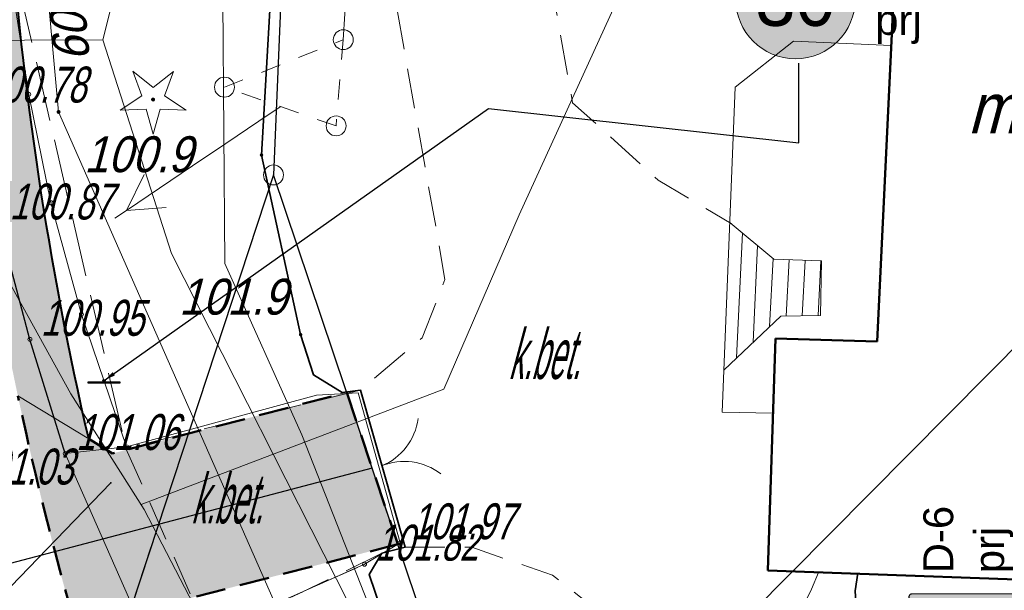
# Model space of a CAD drawing. Extents: x 6530721 to 6531385, y 5978377 to 5979143.
# Tile 93 of 146: x 6530906 to 6530931, y 5978890 to 5978905. Entities that reach past the tile are written whole.
import ezdxf
from ezdxf.enums import TextEntityAlignment as Align

# ---------------------------------------------------------------- set-up
doc = ezdxf.new("R2010")
doc.units = 0
for name, pattern in [('AB_rokocin 2014-08-13 AC2004$0$0.5_0.5', [1, 0.5, -0.5]), ('AB_rokocin 2014-08-13 AC2004$0$1.5_0.5', [2, 1.5, -0.5]), ('AB_rokocin 2014-08-13 AC2004$0$l217_500', [2, 1.5, -0.5]), ('AB_rokocin 2014-08-13 AC2004$0$l219_500', [0]), ('AB_rokocin 2014-08-13 AC2004$0$L_0_04', [1.5, 1, -0.5]), ('AB_rokocin 2014-08-13 AC2004$0$mz1.0_0.5', [1.5, 1, -0.5]), ('DASHED2', [0.375, 0.25, -0.125])]:
    doc.linetypes.add(name, pattern=pattern)
for name, color, linetype, lineweight in [('AB-chodnik obrzeża', 30, 'Continuous', 40), ('AB-krawężnik obniżony', 34, 'DASHED2', 50), ('AB-wymiarowa', 7, 'Continuous', 30), ('AB-wyp.chodnik kostka betonowa', 50, 'Continuous', 15), ('AB-wyp.zjazd kostka betonowa', 191, 'Continuous', 15), ('AB-zjazd krawędzie', 130, 'Continuous', 18), ('AB_rokocin 2014-08-13 AC2004$0$202-Punkt graniczny stabilizowany trwale', 7, 'Continuous', 18), ('AB_rokocin 2014-08-13 AC2004$0$217-Granica konturu klasyfikcyjnego', 7, 'Continuous', 18), ('AB_rokocin 2014-08-13 AC2004$0$219-Linia granicy', 7, 'Continuous', 18), ('AB_rokocin 2014-08-13 AC2004$0$312-Budynek', 7, 'Continuous', 18), ('AB_rokocin 2014-08-13 AC2004$0$312-Numer ewidencyjny budynku-Atr124', 7, 'Continuous', 18), ('AB_rokocin 2014-08-13 AC2004$0$352-schody (powierzchnia)', 7, 'Continuous', 18), ('AB_rokocin 2014-08-13 AC2004$0$433-Chodnik', 7, 'Continuous', 18), ('AB_rokocin 2014-08-13 AC2004$0$510-Podpora jednosłupowa symb.-SEPOW', 7, 'Continuous', 18), ('AB_rokocin 2014-08-13 AC2004$0$512-Podpora wielosłupowa linia-SEPOW', 7, 'Continuous', 18), ('AB_rokocin 2014-08-13 AC2004$0$623-Punkt rzędnej przewodu-SGPOD', 7, 'Continuous', 18), ('AB_rokocin 2014-08-13 AC2004$0$623-Punkt rzędnej przewodu-SGPOD-Atr2', 7, 'Continuous', 18), ('AB_rokocin 2014-08-13 AC2004$0$905-Brama w ogrodzeniu', 7, 'Continuous', 18), ('AB_rokocin 2014-08-13 AC2004$0$asf', 9, 'Continuous', 18), ('AB_rokocin 2014-08-13 AC2004$0$chodnik (powierzchnia)', 7, 'Continuous', 18), ('AB_rokocin 2014-08-13 AC2004$0$drzewo iglaste (punkt)', 7, 'Continuous', 18), ('AB_rokocin 2014-08-13 AC2004$0$jezdnia (powierzchnia)', 7, 'Continuous', 18), ('AB_rokocin 2014-08-13 AC2004$0$kółeczka', 1, 'Continuous', 18), ('AB_rokocin 2014-08-13 AC2004$0$ogrodzenie trwałe (linia)', 7, 'Continuous', 18), ('AB_rokocin 2014-08-13 AC2004$0$przewód elektroenergetyczny niskiego napięcia (linia)-SEPOW - symbol', 7, 'Continuous', 18), ('AB_rokocin 2014-08-13 AC2004$0$przewód gazowy (linia)-SG', 7, 'Continuous', 18), ('AB_rokocin 2014-08-13 AC2004$0$przewód telekomunikacyjny (linia)-STPOD', 7, 'Continuous', 18), ('AB_rokocin 2014-08-13 AC2004$0$przewód wodociągowy (linia)-SW', 7, 'Continuous', 18), ('AB_rokocin 2014-08-13 AC2004$0$punkt wysokościowy naturalny', 7, 'Continuous', 18), ('AB_rokocin 2014-08-13 AC2004$0$punkt wysokościowy naturalny-Atr2', 7, 'Continuous', 18), ('AB_rokocin 2014-08-13 AC2004$0$wysokosci_asfalt', 7, 'Continuous', 18), ('AB_rokocin 2014-08-13 AC2004$0$zasuwa (punkt)-SW', 7, 'Continuous', 18), ('AB_rokocin 2014-08-13 AC2004$0$zasuwa (punkt)-SW-Atr2', 7, 'Continuous', 18), ('asf', 7, 'Continuous', 18)]:
    doc.layers.add(name, color=color, linetype=linetype, lineweight=lineweight)
for name, color, linetype in [('gaPionowe', 7, 'Continuous'), ('zzz.ga.oz_pion_def', 7, 'Continuous'), ('zzz.ga.oz_pion_wypelnienie', 7, 'Continuous'), ('zzz.gaVSDodTekst', 7, 'Continuous'), ('zzz.gaVSDomyslna', 7, 'Continuous'), ('zzz.gaVSNazwa', 7, 'Continuous'), ('zzz.gaVSStan', 7, 'Continuous'), ('zzz.gaVSWielkość', 7, 'Continuous')]:
    doc.layers.add(name, color=color, linetype=linetype)
doc.styles.add('AB_rokocin 2014-08-13 AC2004$0$Standard', font='txt')
doc.styles.add('GA4-ATR-TEXT', font='arial.ttf', dxfattribs={"width": 0.9})
doc.styles.add('GA4-SIGN-TEXT', font='GA_OZ_PION.ttf')
doc.styles.get("Standard").update_dxf_attribs({"font": 'simplex.shx', "width": 0.75, "height": 1.25})
doc.linetypes.add('AB_rokocin 2014-08-13 AC2004$0$902-500', pattern='A,3.75,0,[1,ksztalty.shx,S=0.5,R=0,X=0,Y=0],3.75', length=7.5)
doc.dimstyles.new('GA4-LEADER', dxfattribs={"dimtxt": 1, "dimasz": 1, "dimexe": 1, "dimexo": 1, "dimgap": 1, "dimtad": 1, "dimtxsty": 'Standard', "dimcen": 1, "dimadec": 0, "dimazin": 0, "dimtfac": 1, "dimtmove": 0, "dimatfit": 3, "dimfxl": 1, "dimarcsym": 0})

# ---------------------------------------------------------------- blocks, each defined once
blk = doc.blocks.new('gaVSPos')
blk.add_point((0, 0))
blk = doc.blocks.new('gaVSTVcolumn0')
at = {"color": 0, "linetype": 'ByBlock', "lineweight": -2}
for p, q in [((-400, -30), (400, -30)), ((-400, -60), (-400, -30)), ((400, -60), (-400, -60)), ((400, -30), (400, -60))]:
    blk.add_line(p, q, dxfattribs=at)
blk.add_circle((0, 0), 30, dxfattribs=at)
blk = doc.blocks.new('gaVScolumn0')
at = {"color": 0, "linetype": 'ByBlock', "lineweight": -2}
blk.add_line((0, 0), (0, 400), dxfattribs=at)
blk = doc.blocks.new('z.ga4.B_wyp_0')
at = {"linetype": 'ByBlock', "lineweight": -2}
h = blk.add_hatch(color=0, dxfattribs=at)
h.paths.add_polyline_path([(-400, 400, 1), (400, 400, 1)])
h.paths.add_polyline_path([(320, 400, -1), (-320, 400, -1)], flags=16)
at = {"color": 0, "linetype": 'ByBlock', "lineweight": -2}
blk.add_circle((0, 400), 400, dxfattribs=at)
blk = doc.blocks.new('z.ga4.B_wyp_1')
at = {"layer": 'zzz.ga.oz_pion_wypelnienie'}
blk.add_hatch(color=0, dxfattribs=at).paths.add_polyline_path([(320, 400, 1), (-320, 400, 1)])
blk = doc.blocks.new('B-33-59150902177-vs')
at = {"layer": 'zzz.gaVSDomyslna', "color": 10, "lineweight": 0, "xscale": 0.75, "yscale": 0.75}
blk.add_blockref('z.ga4.B_wyp_0', (0, 0), dxfattribs=at)
at = {"layer": 'zzz.gaVSDomyslna', "color": 7, "lineweight": 0, "true_color": 0xffffff, "xscale": 0.75, "yscale": 0.75}
blk.add_blockref('z.ga4.B_wyp_1', (0, 0), dxfattribs=at)
at = {"layer": 'zzz.gaVSDodTekst', "style": 'GA4-ATR-TEXT', "flags": 1}
blk.add_attdef('AddText', (0, 0), '', height=1, dxfattribs=at)
at = {"layer": 'zzz.gaVSDomyslna', "color": 18, "true_color": 0x000000, "style": 'GA4-SIGN-TEXT'}
blk.add_text('30', height=270, dxfattribs=at).set_placement((0, 165), align=Align.CENTER)
at = {"layer": 'zzz.gaVSDomyslna', "style": 'GA4-ATR-TEXT', "flags": 1}
for tag in ['Width', 'Position', 'Height', 'Route']:
    blk.add_attdef(tag, (0, 0), '', height=1, dxfattribs=at)
at = {"layer": 'zzz.gaVSNazwa', "style": 'GA4-ATR-TEXT'}
blk.add_attdef('Name', (400, 375), '', height=150, dxfattribs=at)
at = {"layer": 'zzz.gaVSStan', "style": 'GA4-ATR-TEXT'}
blk.add_attdef('State', (400, 120), '', height=150, dxfattribs=at)
at = {"layer": 'zzz.gaVSWielkość', "style": 'GA4-ATR-TEXT', "flags": 1}
blk.add_attdef('Size', (0, 0), '', height=1, dxfattribs=at)
blk = doc.blocks.new('z.ga4.D-3_0')
at = {"layer": 'zzz.ga.oz_pion_wypelnienie'}
h = blk.add_hatch(color=0, dxfattribs=at)
edge = h.paths.add_edge_path()
edge.add_line((-280, 594), (280, 594))
edge.add_arc((280, 580), 14, 0, 90, ccw=False)
edge.add_line((294, 580), (294, 20))
edge.add_arc((280, 20), 14, 270, 360, ccw=False)
edge.add_line((280, 6), (-280, 6))
edge.add_arc((-280, 20), 14, 180, 270, ccw=False)
edge.add_line((-294, 20), (-294, 580))
edge.add_arc((-280, 580), 14, 90, 180, ccw=False)
blk = doc.blocks.new('z.ga4.D-3_1')
at = {"layer": 'zzz.ga.oz_pion_def', "color": 0, "const_width": 6}
blk.add_lwpolyline([(280, 3), (-280, 3, -0.414214), (-297, 20), (-297, 580, -0.414214), (-280, 597), (280, 597, -0.414214), (297, 580), (297, 20, -0.414214), (280, 3, -1)], format="xyb", dxfattribs=at)
blk = doc.blocks.new('z.ga4.D-6_1')
at = {"layer": 'zzz.ga.oz_pion_def'}
blk.add_hatch(color=0, dxfattribs=at).paths.add_polyline_path([(0, 484), (-279.4, 0), (279.4, 0)])
blk = doc.blocks.new('z.ga4.D-6_2')
at = {"layer": 'zzz.ga.oz_pion_def'}
h = blk.add_hatch(color=0, dxfattribs=at)
h.paths.add_polyline_path([(-24, 372, 1), (24, 372, 1)])
h.paths.add_polyline_path([(49.7, 326.4), (0, 345), (-37.3, 261.1), (-87.4, 211), (-75.8, 185.3), (-18.6, 242.4), (-9.7, 259.5), (0, 186.5), (-46.6, 121.2), (-77.8, 27.6), (-112.5, 23.2), (-112.5, 11.7), (-51, 0), (-18.6, 102.6), (20.5, 150.6), (91, 27.3), (68.5, 9.1), (68.5, 0), (93.2, 0), (134.9, 23.8), (57.3, 172), (59.8, 179.5), (49.7, 223.8), (49.7, 279.7), (74.6, 247.1), (74.6, 163.2), (99.5, 177.2), (99.5, 261.1)])
h.paths.add_polyline_path([(219.1, 83.9), (111.9, 83.9), (121.6, 65.3), (228.4, 65.3)])
h.paths.add_polyline_path([(50, 83.9), (-16.7, 83.9), (-22.6, 65.3), (60.7, 65.3)], flags=17)
h.paths.add_polyline_path([(-66.9, 83.9), (-219.1, 83.9), (-228.4, 65.3), (-73.1, 65.3)])
blk = doc.blocks.new('D-6-59151134698-vs')
at = {"layer": 'zzz.gaVSDomyslna', "color": 7, "lineweight": 0, "true_color": 0xffffff}
for name, p in [('z.ga4.D-3_1', (0, 0)), ('z.ga4.D-6_1', (0, 96))]:
    blk.add_blockref(name, p, dxfattribs=at)
at = {"layer": 'zzz.gaVSDomyslna', "color": 180, "lineweight": 0}
blk.add_blockref('z.ga4.D-3_0', (0, 0), dxfattribs=at)
at = {"layer": 'zzz.gaVSDomyslna', "color": 18, "lineweight": 0, "true_color": 0x000000}
blk.add_blockref('z.ga4.D-6_2', (0, 108), dxfattribs=at)
at = {"layer": 'zzz.gaVSDodTekst', "style": 'GA4-ATR-TEXT', "flags": 1}
blk.add_attdef('AddText', (0, 0), '', height=1, dxfattribs=at)
at = {"layer": 'zzz.gaVSDomyslna', "style": 'GA4-ATR-TEXT', "flags": 1}
for tag in ['Width', 'Position', 'Height', 'Route']:
    blk.add_attdef(tag, (0, 0), '', height=1, dxfattribs=at)
at = {"layer": 'zzz.gaVSNazwa', "style": 'GA4-ATR-TEXT'}
blk.add_attdef('Name', (400, 375), '', height=150, dxfattribs=at)
at = {"layer": 'zzz.gaVSStan', "style": 'GA4-ATR-TEXT'}
blk.add_attdef('State', (400, 120), '', height=150, dxfattribs=at)
at = {"layer": 'zzz.gaVSWielkość', "style": 'GA4-ATR-TEXT', "flags": 1}
blk.add_attdef('Size', (0, 0), '', height=1, dxfattribs=at)
blk = doc.blocks.new('AB_rokocin 2014-08-13 AC2004$0$WSP')
at = {"layer": 'AB_rokocin 2014-08-13 AC2004$0$kółeczka', "color": 0, "linetype": 'Continuous'}
blk.add_circle((0, 0), 0.1, dxfattribs=at)
blk = doc.blocks.new('AB_rokocin 2014-08-13 AC2004$0$621')
at = {"linetype": 'Continuous', "lineweight": 0}
h = blk.add_hatch(color=0, dxfattribs=at)
edge = h.paths.add_edge_path()
edge.add_arc((0, 0), 0.05, 0, 360)
blk = doc.blocks.new('AB_rokocin 2014-08-13 AC2004$0$US25')
at = {"linetype": 'Continuous', "lineweight": 0}
h = blk.add_hatch(color=0, dxfattribs=at)
edge = h.paths.add_edge_path()
edge.add_arc((0, 0), 0.2, 0, 360)
blk = doc.blocks.new('AB_rokocin 2014-08-13 AC2004$0$OP011')
at = {"linetype": 'Continuous', "lineweight": 13}
h = blk.add_hatch(color=0, dxfattribs=at)
edge = h.paths.add_edge_path()
edge.add_arc((0, 0), 0.05, 0, 360)
at = {"color": 0, "linetype": 'Continuous', "lineweight": 13}
for p, q in [((-0.283, 0.093), (-0.512, 0.706)), ((-0.512, 0.706), (0, 0.299)), ((0, 0.299), (0.512, 0.706)), ((0.512, 0.706), (0.283, 0.093)), ((-0.828, -0.268), (-0.283, 0.093)), ((0.283, 0.093), (0.828, -0.268)), ((-0.175, -0.24), (-0.828, -0.268)), ((0, -0.87), (-0.175, -0.24)), ((0.175, -0.24), (0, -0.87)), ((0.828, -0.268), (0.175, -0.24))]:
    blk.add_line(p, q, dxfattribs=at)
blk = doc.blocks.new('AB_rokocin 2014-08-13 AC2004$0$510')
at = {"color": 0, "linetype": 'Continuous', "lineweight": 0}
blk.add_circle((0, 0), 0.25, dxfattribs=at)
blk = doc.blocks.new('AB_rokocin 2014-08-13 AC2004$0$PW01')
at = {"linetype": 'Continuous', "lineweight": 13}
h = blk.add_hatch(color=0, dxfattribs=at)
edge = h.paths.add_edge_path()
edge.add_arc((0, 0), 0.045, 0, 360)
blk = doc.blocks.new('AB_rokocin 2014-08-13 AC2004$0$905')
at = {"color": 0, "linetype": 'Continuous', "lineweight": 0}
for centre, start, end in [((-1.5, 0), 0, 60), ((1.5, 0), 120, 180)]:
    blk.add_arc(centre, 1.5, start, end, dxfattribs=at)
blk = doc.blocks.new('AB_rokocin 2014-08-13 AC2004$0$PE04')
at = {"color": 0, "linetype": 'Continuous', "lineweight": 13}
for p, q in [((4.65, 0), (3.784, 0.5)), ((0.65, 0), (0, 0)), ((0.65, 0), (1.65, 0)), ((1.65, 0), (2.65, 0)), ((2.65, 0), (3.65, 0)), ((3.65, 0), (4.65, 0)), ((4.65, 0), (3.784, -0.5)), ((4.65, 0), (5, 0))]:
    blk.add_line(p, q, dxfattribs=at)
blk = doc.blocks.new('AB_rokocin 2014-08-13 AC2004$0$202')
at = {"color": 0, "linetype": 'Continuous', "lineweight": 0}
blk.add_circle((0, 0), 0.25, dxfattribs=at)
blk = doc.blocks.new('AB_rokocin 2014-08-13 AC2004')
at = {"color": 0, "linetype": 'ByBlock', "lineweight": 25}
blk.add_lwpolyline([(6530907.629, 5978893.648), (6530906.742, 5978896.511), (6530905.958, 5978899.425), (6530905.3, 5978902.355), (6530904.826, 5978905.319), (6530904.673, 5978908.37)], dxfattribs=at)
at = {"color": 7, "linetype": 'ByBlock'}
blk.add_point((6530908.773, 5978892.916, 101.14), dxfattribs=at)
at = {"layer": 'AB_rokocin 2014-08-13 AC2004$0$217-Granica konturu klasyfikcyjnego', "color": 3, "linetype": 'AB_rokocin 2014-08-13 AC2004$0$l217_500', "lineweight": 18, "flags": 128}
for points in [[(6530912.85, 5978900.63), (6530914.02, 5978928.58)], [(6530912.85, 5978900.63), (6530914.02, 5978928.58)], [(6530907.43, 5978884.18), (6530912.85, 5978900.63)], [(6530907.43, 5978884.18), (6530912.85, 5978900.63)], [(6530912.85, 5978900.63), (6530917.96, 5978885.47)], [(6530912.85, 5978900.63), (6530917.96, 5978885.47)]]:
    blk.add_lwpolyline(points, dxfattribs=at)
at = {"layer": 'AB_rokocin 2014-08-13 AC2004$0$219-Linia granicy', "color": 92, "linetype": 'AB_rokocin 2014-08-13 AC2004$0$l219_500', "lineweight": 30, "flags": 128}
for points in [[(6530914.02, 5978928.58), (6530912.85, 5978900.63)], [(6530914.02, 5978928.58), (6530912.85, 5978900.63)], [(6530912.85, 5978900.63), (6530907.43, 5978884.18)], [(6530912.85, 5978900.63), (6530907.43, 5978884.18)], [(6530917.96, 5978885.47), (6530912.85, 5978900.63)], [(6530917.96, 5978885.47), (6530912.85, 5978900.63)]]:
    blk.add_lwpolyline(points, dxfattribs=at)
at = {"layer": 'AB_rokocin 2014-08-13 AC2004$0$312-Budynek', "color": 250, "linetype": 'Continuous', "lineweight": 50, "flags": 128}
for points in [[(6530927.99, 5978896.46), (6530928.55, 5978908.2)], [(6530925.25, 5978890.72), (6530925.44, 5978896.53)], [(6530925.44, 5978896.53), (6530927.99, 5978896.46)], [(6530934.02, 5978890.4), (6530925.25, 5978890.72)]]:
    blk.add_lwpolyline(points, dxfattribs=at)
at = {"layer": 'AB_rokocin 2014-08-13 AC2004$0$352-schody (powierzchnia)', "color": 252, "linetype": 'Continuous', "lineweight": 18}
for p, q in [((6530925.89, 5978903.98), (6530924.43, 5978902.83)), ((6530928.34, 5978903.87), (6530925.89, 5978903.98)), ((6530924.43, 5978902.83), (6530924.1, 5978894.69)), ((6530924.3, 5978899.43), (6530925.4, 5978898.52)), ((6530924.61, 5978899.18), (6530924.46, 5978896.05)), ((6530924.99, 5978898.86), (6530924.88, 5978896.44)), ((6530925.38, 5978898.54), (6530925.29, 5978896.83)), ((6530925.4, 5978898.52), (6530926.59, 5978898.48)), ((6530925.78, 5978898.51), (6530925.71, 5978897.09)), ((6530926.18, 5978898.49), (6530926.11, 5978897.1)), ((6530926.58, 5978898.48), (6530926.51, 5978897.11)), ((6530926.59, 5978898.48), (6530926.57, 5978897.11)), ((6530925.57, 5978897.09), (6530924.15, 5978895.75)), ((6530926.57, 5978897.11), (6530925.57, 5978897.09)), ((6530924.1, 5978894.69), (6530925.37, 5978894.66))]:
    blk.add_line(p, q, dxfattribs=at)
at = {"layer": 'AB_rokocin 2014-08-13 AC2004$0$512-Podpora wielosłupowa linia-SEPOW', "color": 7, "linetype": 'AB_rokocin 2014-08-13 AC2004$0$0.5_0.5', "lineweight": 18, "flags": 128}
for points in [[(6530911.62, 5978902.83), (6530914.6, 5978904.02)], [(6530914.6, 5978904.02), (6530914.42, 5978901.86)], [(6530914.42, 5978901.86), (6530911.62, 5978902.83)]]:
    blk.add_lwpolyline(points, dxfattribs=at)
at = {"layer": 'AB_rokocin 2014-08-13 AC2004$0$asf', "color": 252, "flags": 128}
blk.add_lwpolyline([(6530907.629, 5978893.648), (6530910.024, 5978888.214)], dxfattribs=at)
at = {"layer": 'AB_rokocin 2014-08-13 AC2004$0$asf', "color": 252, "linetype": 'AB_rokocin 2014-08-13 AC2004$0$L_0_04', "flags": 128}
blk.add_lwpolyline([(6530911.198, 5978889.121), (6530911.198, 5978889.121), (6530911.198, 5978889.121), (6530911.198, 5978889.121), (6530915.133, 5978890.876), (6530911.198, 5978889.121), (6530912.633, 5978886.549), (6530913.734, 5978884.886), (6530914.991, 5978883.436), (6530916.536, 5978882.107), (6530918.678, 5978880.46), (6530919.494, 5978879.74), (6530921.638, 5978879.207), (6530923.551, 5978878.843), (6530927.605, 5978878.547), (6530927.583, 5978877.141)], dxfattribs=at)
at = {"layer": 'AB_rokocin 2014-08-13 AC2004$0$chodnik (powierzchnia)', "color": 252, "linetype": 'AB_rokocin 2014-08-13 AC2004$0$mz1.0_0.5', "lineweight": 18, "flags": 128}
for points in [[(6530921.16, 5978908.47), (6530919.74, 5978908.59), (6530919.41, 5978907.72), (6530920.35, 5978902.44), (6530922.5, 5978900.5), (6530924.33, 5978899.41)], [(6530915.57, 5978891.15), (6530911.24, 5978889.05), (6530909.15, 5978893.78), (6530915.03, 5978895.24), (6530916.58, 5978896.55), (6530917.15, 5978898.01), (6530916.96, 5978899.11), (6530915.55, 5978906.99)], [(6530916.15, 5978891.3), (6530917.82, 5978891.3), (6530919.85, 5978890.6), (6530921.68, 5978889.17), (6530923.33, 5978888.45), (6530925.39, 5978888.23), (6530926.34, 5978890.25), (6530926.52, 5978890.67)]]:
    blk.add_lwpolyline(points, dxfattribs=at)
at = {"layer": 'AB_rokocin 2014-08-13 AC2004$0$jezdnia (powierzchnia)', "color": 252, "linetype": 'AB_rokocin 2014-08-13 AC2004$0$1.5_0.5', "lineweight": 18, "flags": 128}
blk.add_lwpolyline([(6530905.94, 5978917.36), (6530906.04, 5978907.18), (6530909.15, 5978893.78)], dxfattribs=at)
at = {"layer": 'AB_rokocin 2014-08-13 AC2004$0$kółeczka', "color": 7, "linetype": 'ByBlock'}
for p in [(6530906.713, 5978902.65, 100.868), (6530906.713, 5978902.65, 100.868), (6530906.713, 5978902.65, 100.868), (6530907.269, 5978899.932, 100.967), (6530907.269, 5978899.932, 100.967), (6530907.269, 5978899.932, 100.967), (6530908.034, 5978897.138, 101.072), (6530908.034, 5978897.138, 101.072), (6530908.034, 5978897.138, 101.072), (6530906.742, 5978896.511, 100.953), (6530906.742, 5978896.511, 100.953), (6530906.742, 5978896.511, 100.953), (6530909.166, 5978893.816, 101.162), (6530909.166, 5978893.816, 101.162), (6530909.166, 5978893.816, 101.162), (6530907.629, 5978893.648, 101.056), (6530907.629, 5978893.648, 101.056), (6530907.629, 5978893.648, 101.056), (6530916.029, 5978891.412, 101.966), (6530916.029, 5978891.412, 101.966), (6530916.029, 5978891.412, 101.966), (6530915.133, 5978890.876, 101.815), (6530915.133, 5978890.876, 101.815), (6530915.133, 5978890.876, 101.815)]:
    blk.add_point(p, dxfattribs=at)
at = {"layer": 'AB_rokocin 2014-08-13 AC2004$0$kółeczka', "color": 1, "linetype": 'ByBlock'}
for p in [(6530906.713, 5978902.65, 100.868), (6530907.269, 5978899.932, 100.967), (6530908.034, 5978897.138, 101.072), (6530906.742, 5978896.511, 100.953), (6530909.166, 5978893.816, 101.162), (6530907.629, 5978893.648, 101.056), (6530916.029, 5978891.412, 101.966), (6530915.133, 5978890.876, 101.815)]:
    blk.add_point(p, dxfattribs=at)
at = {"layer": 'AB_rokocin 2014-08-13 AC2004$0$ogrodzenie trwałe (linia)', "color": 252, "linetype": 'AB_rokocin 2014-08-13 AC2004$0$902-500', "lineweight": 35, "flags": 128}
blk.add_lwpolyline([(6530927.5, 5978890.65), (6530927.44, 5978890.21), (6530928, 5978881.02), (6530928.07, 5978879.43), (6530935.74, 5978878.88), (6530937.3, 5978878.79), (6530941.25, 5978878.57), (6530941.67, 5978878.54), (6530942.86, 5978878.23), (6530943.88, 5978897.29), (6530945.2, 5978927.18), (6530913.82, 5978928.63), (6530913.3, 5978919.41), (6530913.25, 5978918.43), (6530913.14, 5978916.06), (6530912.89, 5978907.1), (6530912.55, 5978901.13), (6530913.53, 5978896.63), (6530913.85, 5978895.62), (6530914.57, 5978895.18), (6530915.03, 5978895.24), (6530916.15, 5978891.3), (6530915.57, 5978891.15), (6530915.25, 5978890.62), (6530916, 5978888.41), (6530917.67, 5978886.43), (6530923.38, 5978881.07), (6530925.31, 5978879.27), (6530925.78, 5978881.63), (6530926.97, 5978881.34), (6530928, 5978881.02)], dxfattribs=at)
at = {"layer": 'AB_rokocin 2014-08-13 AC2004$0$przewód gazowy (linia)-SG', "color": 40, "linetype": 'Continuous', "lineweight": 18, "flags": 128}
blk.add_lwpolyline([(6530906.49, 5978918.51), (6530906.7, 5978910.6), (6530907.46, 5978902.21), (6530917.66, 5978879.08), (6530918.35, 5978879.99), (6530919.45, 5978879.73)], dxfattribs=at)
at = {"layer": 'AB_rokocin 2014-08-13 AC2004$0$przewód telekomunikacyjny (linia)-STPOD', "color": 30, "linetype": 'Continuous', "lineweight": 18, "flags": 128}
for points in [[(6530917.38, 5978884.41), (6530913.56, 5978894.12), (6530911.63, 5978898.41), (6530911.58, 5978904.99), (6530921.52, 5978907.02), (6530922.02, 5978908.44)], [(6530908.57, 5978904.02), (6530908.83, 5978905.05), (6530910.5, 5978906.33)], [(6530882.77, 5978833.86), (6530887.65, 5978843.74), (6530889.11, 5978849.4), (6530890.39, 5978855.95), (6530891.3, 5978863.85), (6530893.01, 5978871.94), (6530893.74, 5978883.62), (6530894.23, 5978897.47), (6530894.71, 5978900.98), (6530895.59, 5978904.39), (6530902.67, 5978903.99), (6530908.57, 5978904.02), (6530910.29, 5978898.66), (6530914.75, 5978889.88), (6530918.3, 5978882.51), (6530922.37, 5978871.97), (6530925.79, 5978865.43), (6530929.4, 5978858.81), (6530935.24, 5978850.5), (6530941.44, 5978841.32), (6530950.22, 5978829.05)]]:
    blk.add_lwpolyline(points, dxfattribs=at)
at = {"layer": 'AB_rokocin 2014-08-13 AC2004$0$przewód wodociągowy (linia)-SW', "color": 5, "linetype": 'Continuous', "lineweight": 18, "flags": 128}
for points in [[(6530980.16, 5978869.93), (6530969.56, 5978870.14), (6530956.77, 5978870.04), (6530945.47, 5978870.03), (6530931.8, 5978869.71), (6530922.78, 5978869.34), (6530921.28, 5978869.83), (6530916.67, 5978878.71), (6530914.68, 5978882.48), (6530909.61, 5978892.25), (6530907.77, 5978895.15), (6530904.95, 5978900.23), (6530905.29, 5978910.36), (6530905.41, 5978920.35), (6530906.36, 5978926.28), (6530907.43, 5978934.63), (6530908.21, 5978944.34), (6530909.2, 5978955.67), (6530910.66, 5978966.22)], [(6530909.53, 5978892.37), (6530917.12, 5978895.26), (6530919.01, 5978899.63), (6530923.02, 5978908.41)]]:
    blk.add_lwpolyline(points, dxfattribs=at)
at = {"layer": 'AB_rokocin 2014-08-13 AC2004$0$zasuwa (punkt)-SW-Atr2', "color": 5, "linetype": 'ByBlock', "flags": 128}
blk.add_lwpolyline([(6530908.773, 5978892.916), (6530906.26, 5978890.32), (6530903.005, 5978890.32)], dxfattribs=at)
at = {"layer": 'AB_rokocin 2014-08-13 AC2004$0$202-Punkt graniczny stabilizowany trwale', "color": 7, "linetype": 'Continuous', "lineweight": 18, "rotation": 171.887}
blk.add_blockref('AB_rokocin 2014-08-13 AC2004$0$202', (6530912.85, 5978900.63), dxfattribs=at)
at = {"layer": 'AB_rokocin 2014-08-13 AC2004$0$510-Podpora jednosłupowa symb.-SEPOW', "color": 7, "linetype": 'Continuous', "lineweight": 18}
for p in [(6530914.6, 5978904.02), (6530911.62, 5978902.83), (6530914.42, 5978901.86)]:
    blk.add_blockref('AB_rokocin 2014-08-13 AC2004$0$510', p, dxfattribs=at)
at = {"layer": 'AB_rokocin 2014-08-13 AC2004$0$623-Punkt rzędnej przewodu-SGPOD', "color": 52, "linetype": 'Continuous', "lineweight": 18, "rotation": 0.003}
blk.add_blockref('AB_rokocin 2014-08-13 AC2004$0$621', (6530907.46, 5978902.21), dxfattribs=at)
at = {"layer": 'AB_rokocin 2014-08-13 AC2004$0$905-Brama w ogrodzeniu', "color": 252, "linetype": 'Continuous', "lineweight": 35, "rotation": 292.32}
blk.add_blockref('AB_rokocin 2014-08-13 AC2004$0$905', (6530915.56, 5978893.34), dxfattribs=at)
at = {"layer": 'AB_rokocin 2014-08-13 AC2004$0$drzewo iglaste (punkt)', "color": 94, "linetype": 'Continuous', "lineweight": 13, "rotation": 359.9060000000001}
blk.add_blockref('AB_rokocin 2014-08-13 AC2004$0$OP011', (6530909.83, 5978902.52), dxfattribs=at)
at = {"layer": 'AB_rokocin 2014-08-13 AC2004$0$kółeczka', "color": 252, "linetype": 'Continuous', "xscale": 0.5, "yscale": 0.5, "zscale": 0.5}
for p in [(6530906.713, 5978902.65), (6530907.269, 5978899.932), (6530908.034, 5978897.138), (6530906.742, 5978896.511), (6530909.166, 5978893.816), (6530907.629, 5978893.648), (6530916.029, 5978891.412), (6530915.133, 5978890.876)]:
    blk.add_blockref('AB_rokocin 2014-08-13 AC2004$0$WSP', p, dxfattribs=at)
at = {"layer": 'AB_rokocin 2014-08-13 AC2004$0$przewód elektroenergetyczny niskiego napięcia (linia)-SEPOW - symbol', "color": 1, "linetype": 'Continuous', "lineweight": 18}
for p, rotation in [((6530914.6, 5978904.02), 86.55100000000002), ((6530913.02, 5978902.34), 213.962)]:
    blk.add_blockref('AB_rokocin 2014-08-13 AC2004$0$PE04', p, dxfattribs=dict(at, rotation=rotation))
at = {"layer": 'AB_rokocin 2014-08-13 AC2004$0$punkt wysokościowy naturalny', "color": 7, "linetype": 'Continuous', "lineweight": 13}
for p in [(6530912.55, 5978901.13), (6530913.53, 5978896.63)]:
    blk.add_blockref('AB_rokocin 2014-08-13 AC2004$0$PW01', p, dxfattribs=at)
at = {"layer": 'AB_rokocin 2014-08-13 AC2004$0$zasuwa (punkt)-SW', "color": 7, "linetype": 'Continuous', "lineweight": 13, "rotation": 0.039}
blk.add_blockref('AB_rokocin 2014-08-13 AC2004$0$US25', (6530908.773, 5978892.916), dxfattribs=at)
at = {"layer": 'AB_rokocin 2014-08-13 AC2004$0$312-Numer ewidencyjny budynku-Atr124', "color": 7, "linetype": 'ByBlock', "lineweight": 20, "style": 'AB_rokocin 2014-08-13 AC2004$0$Standard', "oblique": 15, "width": 0.896}
blk.add_text('m2', height=1.25, dxfattribs=at).set_placement((6530931.3, 5978902.3), align=Align.MIDDLE_CENTER)
at = {"layer": 'AB_rokocin 2014-08-13 AC2004$0$433-Chodnik', "color": 252, "linetype": 'Continuous', "lineweight": 20, "style": 'AB_rokocin 2014-08-13 AC2004$0$Standard', "oblique": 15, "width": 0.438}
for p in [(6530918.74, 5978895.52), (6530910.78, 5978891.9)]:
    blk.add_text('k.bet.', height=1.25, dxfattribs=at).set_placement(p)
at = {"layer": 'AB_rokocin 2014-08-13 AC2004$0$623-Punkt rzędnej przewodu-SGPOD-Atr2', "color": 52, "linetype": 'ByBlock', "lineweight": 20, "style": 'AB_rokocin 2014-08-13 AC2004$0$Standard', "oblique": 15, "width": 0.9}
blk.add_text('100.09', height=0.9, rotation=275.171, dxfattribs=at).set_placement((6530907.03, 5978906.98))
at = {"layer": 'AB_rokocin 2014-08-13 AC2004$0$punkt wysokościowy naturalny-Atr2', "color": 252, "linetype": 'ByBlock', "lineweight": 20, "style": 'AB_rokocin 2014-08-13 AC2004$0$Standard', "oblique": 15, "width": 0.9}
for s, p in [('100.9', (6530908.1, 5978900.7)), ('101.9', (6530910.48, 5978897.13))]:
    blk.add_text(s, height=0.9, dxfattribs=at).set_placement(p)
at = {"layer": 'AB_rokocin 2014-08-13 AC2004$0$wysokosci_asfalt', "color": 252, "linetype": 'ByBlock', "lineweight": 20, "style": 'AB_rokocin 2014-08-13 AC2004$0$Standard', "oblique": 15, "width": 0.7}
for s, p in [('100.78', (6530905.57, 5978902.445)), ('100.87', (6530906.228, 5978899.515)), ('100.95', (6530907.012, 5978896.601)), ('101.06', (6530907.899, 5978893.738)), ('101.03', (6530905.241, 5978892.874)), ('101.97', (6530916.299, 5978891.502)), ('101.82', (6530915.403, 5978890.966))]:
    blk.add_text(s, height=0.9, dxfattribs=at).set_placement(p)

msp = doc.modelspace()

# ---------------------------------------------------------------- hatches: boundary and pattern name
at = {"layer": 'AB-wyp.chodnik kostka betonowa'}
msp.add_hatch(color=256, dxfattribs=at).paths.add_polyline_path([(6530907.259, 5978931.525), (6530905.637, 5978930.158), (6530904.832, 5978920.737, 0.074006), (6530906.438, 5978895.1), (6530908.215, 5978894.017, -0.0782), (6530906.327, 5978920.61)])
at = {"layer": 'AB-wyp.zjazd kostka betonowa'}
msp.add_hatch(color=256, dxfattribs=at).paths.add_polyline_path([(6530914.687, 5978895.18), (6530908.813, 5978893.653), (6530906.438, 5978895.1, 0.022928), (6530908.464, 5978887.364), (6530909.827, 5978889.783), (6530915.968, 5978891.38)])

# ---------------------------------------------------------------- next in the draw order: block references
at = {"layer": 'AB-wymiarowa'}
msp.add_blockref('AB_rokocin 2014-08-13 AC2004', (0, 0), dxfattribs=at)

# ---------------------------------------------------------------- next in the draw order: linework, layer by layer
at = {"layer": 'AB-chodnik obrzeża'}
msp.add_lwpolyline([(6530908.215, 5978894.017, -0.0782), (6530906.327, 5978920.61), (6530907.259, 5978931.525)], format="xyb", dxfattribs=at)
at = {"layer": 'AB-krawężnik obniżony', "ltscale": 3}
msp.add_line((6530914.687, 5978895.18), (6530915.968, 5978891.38), dxfattribs=at)
at = {"layer": 'AB-krawężnik obniżony', "ltscale": 3, "flags": 128}
msp.add_lwpolyline([(6530908.464, 5978887.364, -0.022928), (6530906.438, 5978895.1)], format="xyb", dxfattribs=at)
for points in [[(6530908.215, 5978894.017), (6530908.813, 5978893.653), (6530914.687, 5978895.18)], [(6530909.827, 5978889.783), (6530915.968, 5978891.38)]]:
    msp.add_lwpolyline(points, dxfattribs=at)
at = {"layer": 'AB-wymiarowa'}
msp.add_line((6530915.328, 5978893.28), (6530904.706, 5978890.496), dxfattribs=at)
at = {"layer": 'AB-zjazd krawędzie', "ltscale": 3, "flags": 128}
msp.add_lwpolyline([(6530906.438, 5978895.1), (6530908.215, 5978894.017)], dxfattribs=at)
at = {"layer": 'asf', "lineweight": 18, "flags": 128}
for points in [[(6530909.166, 5978893.816), (6530908.034, 5978897.138), (6530907.269, 5978899.932), (6530906.713, 5978902.65), (6530906.257, 5978905.632), (6530906.067, 5978908.527), (6530906.271, 5978920.188)], [(6530905.958, 5978899.425), (6530906.742, 5978896.511), (6530907.629, 5978893.648), (6530909.166, 5978893.816), (6530913.929, 5978895.109), (6530914.977, 5978895.168), (6530916.029, 5978891.412), (6530915.133, 5978890.876), (6530911.198, 5978889.121)], [(6530907.629, 5978893.648), (6530910.024, 5978888.214)]]:
    msp.add_lwpolyline(points, dxfattribs=at)

# ---------------------------------------------------------------- next in the draw order: block references
at = {"layer": 'gaPionowe', "xscale": 0.005, "yscale": 0.005, "zscale": 0.005}
msp.add_blockref('B-33-59150902177-vs', (6530925.941, 5978903.54), dxfattribs=at).add_auto_attribs({'Name': 'B-33', 'State': 'prj'})
at = {"layer": 'gaPionowe'}
for name, p, xscale, yscale, zscale in [('gaVScolumn0', (6530926.021, 5978901.433), 0.005, 0.005, 0.005), ('gaVSTVcolumn0', (6530908.6, 5978895.477), 0.001, 0.001, 0.001)]:
    msp.add_blockref(name, p, dxfattribs=dict(at, xscale=xscale, yscale=yscale, zscale=zscale))
msp.add_blockref('gaVSPos', (6530908.6, 5978895.477), dxfattribs=at)
at = {"layer": 'gaPionowe', "xscale": 0.005, "yscale": 0.005, "zscale": 0.005, "rotation": 90}
msp.add_blockref('D-6-59151134698-vs', (6530931.771, 5978888.651), dxfattribs=at).add_auto_attribs({'Name': 'D-6', 'State': 'prj'})

# ---------------------------------------------------------------- next in the draw order: leaders
at = {"layer": 'gaPionowe'}
for points in [[(6530908.6, 5978895.477), (6530918.238, 5978902.294), (6530926.021, 5978901.433)], [(6530915.763, 5978880.511), (6530932.447, 5978897.332), (6530938.979, 5978900.595)]]:
    msp.add_leader(points, dimstyle='GA4-LEADER', override={"dimasz": 0.3}, dxfattribs=at)

doc.saveas('drawing.dxf')
